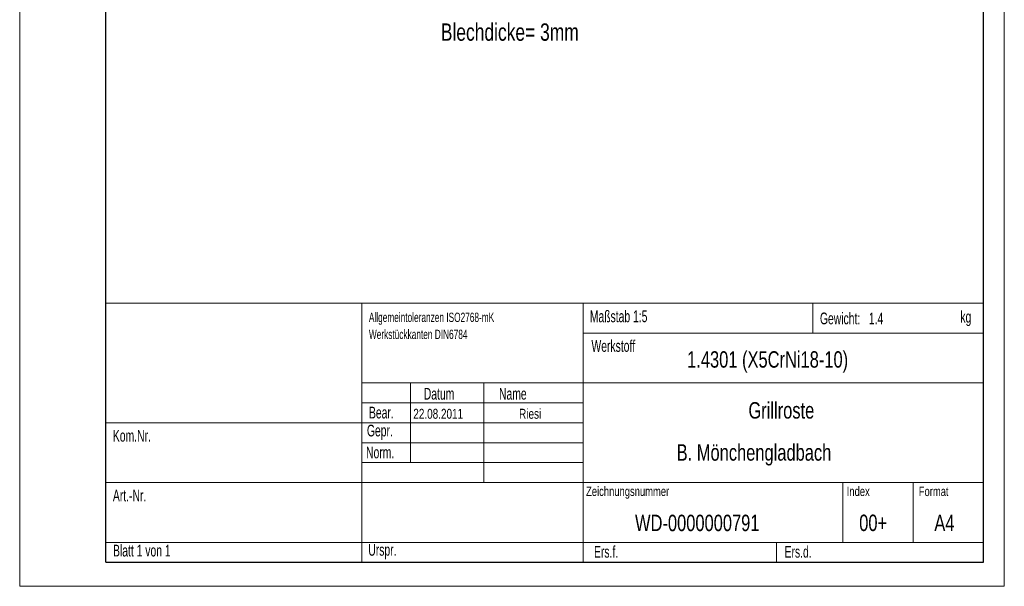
# Model space of a CAD drawing. Header units: millimetres. Extents: x 0 to 1050, y 0 to 1485.
# Tile 1 of 7: x 0 to 1050, y 0 to 604. Entities that reach past the tile are written whole.
import ezdxf

# ---------------------------------------------------------------- set-up
doc = ezdxf.new("R2010")
doc.units = ezdxf.units.MM
doc.header["$LTSCALE"] = 5
doc.styles.add('SLDTEXTSTYLE0', font='TXT', dxfattribs={"width": 0.75})
doc.styles.add('SLDTEXTSTYLE1', font='TXT', dxfattribs={"width": 0.661082})

msp = doc.modelspace()

# ---------------------------------------------------------------- linework, layer by layer
at = {"color": 7, "linetype": 'Continuous', "lineweight": 0}
for p, q in [((1050, 0), (1050, 1485)), ((0, 743.1), (0, 0)), ((494.89, 131.85), (494.89, 110.6)), ((1050, 0), (0, 0))]:
    msp.add_line(p, q, dxfattribs=at)
at = {"color": 7, "linetype": 'Continuous', "lineweight": 30}
for p, q in [((91.89, 25.6), (91.89, 1460.6)), ((1027.89, 25.6), (1027.89, 1460.6)), ((91.89, 25.6), (1027.89, 25.6))]:
    msp.add_line(p, q, dxfattribs=at)
at = {"color": 7, "linetype": 'Continuous', "lineweight": 15}
for p, q in [((1027.89, 301.85), (91.89, 301.85)), ((364.89, 301.85), (364.89, 25.6)), ((600.89, 301.85), (600.89, 110.6)), ((845.89, 269.98), (845.89, 301.85)), ((600.89, 269.98), (1027.89, 269.98)), ((364.89, 216.85), (1027.89, 216.85)), ((416.89, 216.85), (416.89, 131.85)), ((494.89, 216.85), (494.89, 131.85)), ((364.89, 195.6), (600.89, 195.6)), ((91.89, 174.35), (364.89, 174.35)), ((600.89, 174.35), (364.89, 174.35)), ((364.89, 153.1), (600.89, 153.1)), ((364.89, 131.85), (600.89, 131.85)), ((91.89, 110.6), (1027.89, 110.6)), ((600.89, 110.6), (600.89, 25.6)), ((877.89, 110.6), (877.89, 46.85)), ((91.89, 46.85), (1027.89, 46.85)), ((806.89, 25.6), (806.89, 46.85))]:
    msp.add_line(p, q, dxfattribs=at)
at = {"color": 179, "linetype": 'Continuous', "lineweight": 15}
msp.add_line((952.89, 110.6), (952.89, 46.85), dxfattribs=at)

# ---------------------------------------------------------------- texts
at = {"color": 7, "linetype": 'Continuous', "lineweight": 0, "attachment_point": 1}
for s, insert, char_height, style in [('Blechdicke= 3mm', (449.12, 600.23), 18.5208, 'SLDTEXTSTYLE0'), ('Maßstab 1:5', (608.01, 294.1), 12.5, 'SLDTEXTSTYLE1'), ('kg', (1003.17, 293.67), 12.5, 'SLDTEXTSTYLE1'), ('Allgemeintoleranzen ISO2768-mK', (372.39, 291.81), 10, 'SLDTEXTSTYLE1'), ('Gewicht:   1.4', (853.39, 291.88), 12.5, 'SLDTEXTSTYLE1'), ('Werkstückkanten DIN6784', (372.39, 273.68), 10, 'SLDTEXTSTYLE1'), ('Werkstoff', (609.72, 262.51), 12.5, 'SLDTEXTSTYLE1'), ('1.4301 (X5CrNi18-10)', (711.75, 250.66), 17.5, 'SLDTEXTSTYLE0'), ('Datum', (430.94, 211.58), 12.5, 'SLDTEXTSTYLE1'), ('Name', (511.15, 211.58), 12.5, 'SLDTEXTSTYLE1'), ('Bear.', (372.48, 191.49), 12.5, 'SLDTEXTSTYLE1'), ('22.08.2011', (419.75, 189.24), 10.583, 'SLDTEXTSTYLE0'), ('Riesi', (532.55, 189.26), 10.583, 'SLDTEXTSTYLE0'), ('Grillroste', (777.13, 196.35), 17.5, 'SLDTEXTSTYLE0'), ('Gepr.', (370.3, 172.33), 12.5, 'SLDTEXTSTYLE1'), ('Kom.Nr.', (99.39, 166.8), 12.5, 'SLDTEXTSTYLE1'), ('Norm.', (369.35, 148.99), 12.5, 'SLDTEXTSTYLE1'), ('B. Mönchengladbach', (700.61, 151.47), 17.5, 'SLDTEXTSTYLE0'), ('Zeichnungsnummer', (603.99, 106.35), 10, 'SLDTEXTSTYLE0'), ('Index', (881.96, 106.29), 10, 'SLDTEXTSTYLE0'), ('Format', (958.79, 106.24), 10, 'SLDTEXTSTYLE0'), ('Art.-Nr.', (99.39, 103.05), 12.5, 'SLDTEXTSTYLE1'), ('WD-0000000791', (656.2, 76.34), 17.5, 'SLDTEXTSTYLE0'), ('00+', (895.27, 76.43), 17.5, 'SLDTEXTSTYLE0'), ('A4', (975.38, 76.39), 17.5, 'SLDTEXTSTYLE0'), ('Blatt 1 von 1', (99.55, 44.31), 12.5, 'SLDTEXTSTYLE1'), ('Urspr.', (371.77, 45.14), 12.5, 'SLDTEXTSTYLE1'), ('Ers.f.', (612.43, 43.05), 12.5, 'SLDTEXTSTYLE1'), ('Ers.d.', (815.71, 43.05), 12.5, 'SLDTEXTSTYLE1')]:
    msp.add_mtext(s, dxfattribs=dict(at, insert=insert, char_height=char_height, style=style))

doc.saveas('drawing.dxf')
